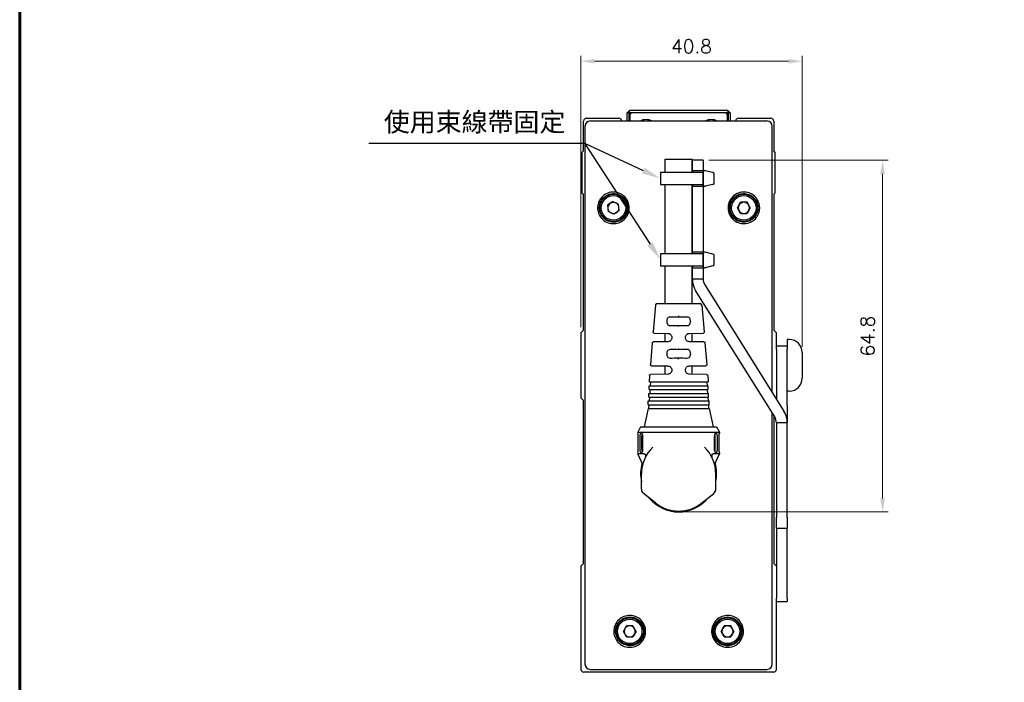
# Model space of a CAD drawing. Header units: millimetres. Extents: x 0 to 7391, y -1386 to 1502.
# Tile 108 of 127: x 6928 to 7109, y 284 to 406. Entities that reach past the tile are written whole.
import ezdxf

# ---------------------------------------------------------------- set-up
doc = ezdxf.new("R2010")
doc.units = ezdxf.units.MM
doc.header["$LTSCALE"] = 0.5
doc.layers.add('AM_5', color=3, linetype='Continuous', lineweight=25)
doc.layers.add('可見 (ISO)', color=7, linetype='Continuous', lineweight=25)
doc.layers.add('BORDER', color=7, linetype='Continuous')
doc.styles.get("Standard").update_dxf_attribs({"font": 'arial.ttf'})
doc.styles.add('尺寸標註', font='romans.shx', dxfattribs={"bigfont": 'CHINESET.SHX'})
doc.dimstyles.new('CNS1$0', dxfattribs={"dimtxt": 2.5, "dimasz": 2.5, "dimexe": 1, "dimexo": 1, "dimgap": 1.5, "dimtad": 1, "dimtoh": 1, "dimdec": 1, "dimdsep": 46, "dimtxsty": '尺寸標註', "dimcen": 0, "dimclrd": 2, "dimclre": 2, "dimclrt": 1, "dimadec": 0, "dimazin": 2, "dimtp": 0.1, "dimtm": 0.1, "dimtfac": 0.71, "dimtdec": 1, "dimtmove": 0, "dimatfit": 0, "dimfxl": 0, "dimlwd": 13, "dimlwe": 13, "dimarcsym": 0})

# ---------------------------------------------------------------- blocks, each defined once
blk = doc.blocks.new('A4-英文圖框-橫式')
at = {"layer": 'BORDER', "color": 123, "linetype": 'Continuous', "lineweight": 60, "ltscale": 25.4}
blk.add_lwpolyline([(2151.7, 188.79), (2555.09, 188.79), (2555.09, -95.06), (2151.7, -95.06)], close=True, dxfattribs=at)
blk = doc.blocks.new('結束バンド-上(轉折)')
for p, q in [((-1.15, 0), (1.15, 0)), ((-1.09, -1.76), (-1.44, -0.36)), ((1.09, -1.78), (1.43, -0.38)), ((-0.8, -2), (0.8, -2))]:
    blk.add_line(p, q)
blk.add_lwpolyline([(-1.1, 0), (1.1, 0), (1.1, 7.85), (-1.1, 7.85)], close=True)
for centre, start, end in [((-1.15, -0.3), 90, 191.3099), ((1.15, -0.3), 343.6794, 90), ((-0.8, -1.7), 191.3099, 270), ((0.8, -1.7), 270, 343.6794)]:
    blk.add_arc(centre, 0.3, start, end)
blk = doc.blocks.new('*D964')
at = {"layer": 'AM_5', "color": 2, "linetype": 'ByBlock', "lineweight": 13}
for p, q in [((7031.15, 349.55), (7031.15, 399.55)), ((7071.9, 345.93), (7071.9, 399.55)), ((7033.65, 398.55), (7069.4, 398.55))]:
    blk.add_line(p, q, dxfattribs=at)
at = {"layer": 'AM_5', "color": 2}
for points in [[(7033.65, 398.97), (7033.65, 398.13), (7031.15, 398.55)], [(7069.4, 398.97), (7069.4, 398.13), (7071.9, 398.55)]]:
    blk.add_solid(points, dxfattribs=at)
at = {"layer": 'Defpoints', "color": 0}
for p in [(7071.9, 398.55), (7031.15, 348.55), (7071.9, 344.93)]:
    blk.add_point(p, dxfattribs=at)
at = {"layer": 'AM_5', "color": 1, "insert": (7051.52, 401.3), "char_height": 2.5, "attachment_point": 5, "style": '尺寸標註'}
blk.add_mtext('40.8', dxfattribs=at)
blk = doc.blocks.new('*D980')
at = {"layer": 'AM_5', "color": 2, "linetype": 'ByBlock', "lineweight": 13}
for p, q in [((7054.68, 380.31), (7087.71, 380.31)), ((7086.71, 318.05), (7086.71, 377.81)), ((7050.15, 315.55), (7087.71, 315.55))]:
    blk.add_line(p, q, dxfattribs=at)
at = {"layer": 'AM_5', "color": 2}
for points in [[(7086.29, 377.81), (7087.12, 377.81), (7086.71, 380.31)], [(7086.29, 318.05), (7087.12, 318.05), (7086.71, 315.55)]]:
    blk.add_solid(points, dxfattribs=at)
at = {"layer": 'Defpoints', "color": 0}
for p in [(7053.68, 380.31), (7086.71, 380.31), (7049.15, 315.55)]:
    blk.add_point(p, dxfattribs=at)
at = {"layer": 'AM_5', "color": 1, "insert": (7083.96, 347.93), "char_height": 2.5, "attachment_point": 5, "rotation": 90, "style": '尺寸標註'}
blk.add_mtext('64.8', dxfattribs=at)
blk = doc.blocks.new('*S937')
at = {"layer": 'AM_5'}
for p, q in [((1952.57, -374.75), (1992.27, -374.75)), ((1992.27, -374.75), (2003.13, -379.78)), ((1992.27, -374.75), (2004.39, -393.33))]:
    blk.add_line(p, q, dxfattribs=at)
at = {"layer": 'AM_5', "linetype": 'Continuous'}
for points in [[(2002.89, -380.31), (2003.38, -379.26), (2006.31, -381.26)], [(2003.91, -393.64), (2004.88, -393.01), (2006.31, -396.26)]]:
    blk.add_trace(points, dxfattribs=at)
at = {"layer": 'AM_5', "color": 2, "insert": (1988.77, -373), "char_height": 3.5, "attachment_point": 9}
blk.add_mtext('{\\fPMingLiU|b0|i0|c136|p18;使用束線帶固定}', dxfattribs=at)

msp = doc.modelspace()

# ---------------------------------------------------------------- linework, layer by layer
at = {"layer": '可見 (ISO)'}
for p, q in [((7032.149, 388.048), (7038.149, 388.048)), ((7040.149, 389.548), (7039.649, 389.048)), ((7039.649, 387.548), (7039.649, 389.048)), ((7039.949, 389.048), (7039.649, 389.048)), ((7039.949, 389.048), (7040.156, 389.548)), ((7040.649, 389.048), (7039.949, 389.048)), ((7039.949, 389.048), (7039.949, 387.548)), ((7040.149, 389.548), (7040.156, 389.548)), ((7040.149, 388.548), (7040.149, 387.548)), ((7040.156, 389.548), (7058.142, 389.548)), ((7057.649, 389.048), (7040.649, 389.048)), ((7058.349, 389.048), (7057.649, 389.048)), ((7058.142, 389.548), (7058.149, 389.548)), ((7058.349, 389.048), (7058.142, 389.548)), ((7058.649, 389.048), (7058.149, 389.548)), ((7058.149, 387.548), (7058.149, 388.548)), ((7058.349, 387.548), (7058.349, 389.048)), ((7058.649, 389.048), (7058.349, 389.048)), ((7058.649, 389.048), (7058.649, 387.548)), ((7060.149, 388.048), (7066.149, 388.048)), ((7031.649, 382.048), (7031.649, 387.548)), ((7031.899, 386.55), (7031.899, 287.547)), ((7065.4, 387.548), (7032.898, 387.548)), ((7066.399, 337.523), (7066.399, 386.55)), ((7066.649, 387.548), (7066.649, 382.048)), ((7031.649, 382.048), (7031.349, 381.748)), ((7031.349, 381.748), (7031.349, 374.348)), ((7066.949, 381.748), (7066.649, 382.048)), ((7066.949, 374.348), (7066.949, 381.748)), ((7046.649, 380.548), (7051.649, 380.548)), ((7046.649, 378.06), (7046.649, 380.548)), ((7051.649, 378.06), (7051.649, 380.548)), ((7053.675, 380.311), (7051.675, 380.311)), ((7051.675, 379.311), (7051.675, 380.311)), ((7051.675, 378.758), (7051.675, 379.311)), ((7053.675, 380.311), (7053.675, 379.311)), ((7053.675, 379.311), (7053.675, 378.758)), ((7051.675, 378.458), (7051.675, 378.758)), ((7051.675, 378.458), (7051.675, 378.158)), ((7051.675, 378.458), (7053.675, 378.458)), ((7051.675, 378.06), (7051.675, 378.158)), ((7053.675, 378.758), (7053.675, 378.458)), ((7053.675, 378.158), (7053.675, 378.458)), ((7053.675, 378.158), (7053.675, 375.758)), ((7046.649, 363.06), (7046.649, 375.856)), ((7051.649, 363.06), (7051.649, 375.856)), ((7051.675, 375.758), (7051.675, 375.856)), ((7051.675, 375.758), (7051.675, 375.458)), ((7053.675, 375.458), (7051.675, 375.458)), ((7051.675, 375.158), (7051.675, 375.458)), ((7053.675, 375.458), (7053.675, 375.758)), ((7053.675, 375.458), (7053.675, 375.158)), ((7031.349, 374.348), (7031.649, 374.048)), ((7031.649, 349.048), (7031.649, 374.048)), ((7051.675, 363.758), (7051.675, 375.158)), ((7053.675, 375.158), (7053.675, 363.758)), ((7066.649, 374.048), (7066.949, 374.348)), ((7066.649, 374.048), (7066.649, 349.048)), ((7037.028, 372.723), (7036.071, 372.031)), ((7036.071, 372.031), (7036.192, 370.856)), ((7037.028, 372.723), (7038.106, 372.241)), ((7038.227, 371.066), (7038.106, 372.241)), ((7059.968, 371.548), (7060.559, 372.571)), ((7061.739, 372.571), (7060.559, 372.571)), ((7062.33, 371.548), (7061.739, 372.571)), ((7037.27, 370.374), (7036.192, 370.856)), ((7038.227, 371.066), (7037.27, 370.374)), ((7060.559, 370.526), (7059.968, 371.548)), ((7060.559, 370.526), (7061.739, 370.526)), ((7062.33, 371.548), (7061.739, 370.526)), ((7051.675, 363.458), (7051.675, 363.758)), ((7051.675, 363.458), (7053.675, 363.458)), ((7051.675, 363.458), (7051.675, 363.158)), ((7051.675, 363.06), (7051.675, 363.158)), ((7053.675, 363.758), (7053.675, 363.458)), ((7053.675, 363.158), (7053.675, 363.458)), ((7053.675, 363.158), (7053.675, 360.758)), ((7046.649, 353.909), (7046.649, 360.856)), ((7051.649, 353.909), (7051.649, 360.856)), ((7051.675, 360.758), (7051.675, 360.856)), ((7051.675, 360.758), (7051.675, 360.458)), ((7053.675, 360.458), (7051.675, 360.458)), ((7051.675, 360.158), (7051.675, 360.458)), ((7051.675, 358.458), (7051.675, 360.158)), ((7053.675, 360.458), (7053.675, 360.758)), ((7053.675, 360.458), (7053.675, 360.158)), ((7053.675, 360.158), (7053.675, 358.458)), ((7051.675, 358.458), (7053.675, 358.458)), ((7053.979, 357.399), (7068.541, 334.095)), ((7066.845, 333.035), (7052.283, 356.339)), ((7044.876, 353.634), (7044.465, 348.688)), ((7045.175, 353.909), (7053.123, 353.909)), ((7053.422, 353.634), (7053.834, 348.688)), ((7046.967, 350.706), (7046.967, 350.632)), ((7049.149, 351.662), (7049.149, 351.445)), ((7049.149, 351.445), (7049.149, 351.43)), ((7049.149, 349.892), (7049.149, 349.908)), ((7051.331, 350.706), (7051.331, 350.632)), ((7031.649, 349.048), (7031.149, 348.548)), ((7031.149, 348.548), (7031.149, 336.548)), ((7044.661, 348.471), (7047.16, 348.436)), ((7046.649, 346.895), (7046.649, 348.443)), ((7049.149, 349.708), (7049.149, 349.892)), ((7051.139, 348.436), (7053.637, 348.471)), ((7051.649, 346.895), (7051.649, 348.443)), ((7067.149, 348.548), (7066.649, 349.048)), ((7067.149, 345.544), (7067.149, 348.548)), ((7044.298, 346.682), (7043.966, 342.695)), ((7047.16, 346.902), (7044.494, 346.865)), ((7047.899, 347.686), (7047.899, 347.652)), ((7050.399, 347.652), (7050.399, 347.686)), ((7053.804, 346.865), (7051.139, 346.902)), ((7054, 346.682), (7054.332, 342.695)), ((7069.149, 347.298), (7069.149, 346.048)), ((7069.529, 347.298), (7069.149, 347.298)), ((7046.967, 344.706), (7046.967, 344.632)), ((7049.149, 345.45), (7049.149, 345.43)), ((7051.331, 344.714), (7051.331, 344.632)), ((7069.149, 346.048), (7067.149, 346.048)), ((7067.149, 345.463), (7067.149, 345.544)), ((7067.149, 345.463), (7067.149, 336.323)), ((7069.149, 346.048), (7069.149, 345.463)), ((7069.149, 335.134), (7069.149, 345.463)), ((7071.899, 344.928), (7071.899, 340.168)), ((7049.149, 343.887), (7049.149, 343.908)), ((7049.149, 343.704), (7049.149, 343.887)), ((7047.16, 340.902), (7043.994, 340.858)), ((7044.162, 342.478), (7047.16, 342.436)), ((7046.649, 340.895), (7046.649, 342.443)), ((7047.899, 341.686), (7047.899, 341.652)), ((7050.399, 341.652), (7050.399, 341.686)), ((7051.139, 342.436), (7054.136, 342.478)), ((7054.304, 340.858), (7051.139, 340.902)), ((7051.649, 340.895), (7051.649, 342.443)), ((7043.798, 340.675), (7043.699, 339.488)), ((7043.699, 339.488), (7054.599, 339.488)), ((7043.967, 339.488), (7043.918, 338.788)), ((7054.331, 339.488), (7054.38, 338.788)), ((7054.5, 340.675), (7054.599, 339.488)), ((7043.649, 337.388), (7054.649, 337.388)), ((7043.649, 336.688), (7043.649, 337.388)), ((7043.699, 338.788), (7054.599, 338.788)), ((7043.699, 338.088), (7043.699, 338.788)), ((7043.699, 338.088), (7054.599, 338.088)), ((7043.869, 338.088), (7043.82, 337.388)), ((7054.429, 338.088), (7054.478, 337.388)), ((7054.599, 338.088), (7054.599, 338.788)), ((7054.649, 336.688), (7054.649, 337.388)), ((7069.529, 337.798), (7069.149, 337.798)), ((7031.149, 336.548), (7031.649, 336.048)), ((7031.649, 306.048), (7031.649, 336.048)), ((7043.524, 335.988), (7054.774, 335.988)), ((7043.524, 335.288), (7043.524, 335.988)), ((7043.649, 336.688), (7054.649, 336.688)), ((7043.771, 336.688), (7043.722, 335.988)), ((7054.527, 336.688), (7054.576, 335.988)), ((7054.774, 335.288), (7054.774, 335.988)), ((7067.062, 336.462), (7067.149, 336.548)), ((7043.524, 334.588), (7042.774, 331.248)), ((7043.524, 335.288), (7054.774, 335.288)), ((7043.524, 334.588), (7054.774, 334.588)), ((7043.673, 335.288), (7043.624, 334.588)), ((7054.625, 335.288), (7054.674, 334.588)), ((7054.774, 334.588), (7055.524, 331.248)), ((7066.399, 287.547), (7066.399, 333.749)), ((7069.149, 335.134), (7069.149, 333.72)), ((7069.149, 333.72), (7069.149, 331.975)), ((7066.649, 333.349), (7066.649, 306.048)), ((7067.149, 331.975), (7067.149, 314.548)), ((7069.149, 331.975), (7067.149, 331.975)), ((7069.149, 314.548), (7069.149, 331.975)), ((7042.149, 331.248), (7041.649, 330.248)), ((7041.649, 330.248), (7056.649, 330.248)), ((7041.649, 330.248), (7041.649, 330.048)), ((7042.149, 331.248), (7056.149, 331.248)), ((7056.149, 331.248), (7056.649, 330.248)), ((7056.649, 330.248), (7056.649, 330.048)), ((7041.666, 329.548), (7041.666, 326.948)), ((7042.078, 326.948), (7042.078, 329.548)), ((7042.397, 326.948), (7042.397, 329.548)), ((7042.516, 329.548), (7042.516, 326.948)), ((7055.782, 326.948), (7055.782, 329.548)), ((7055.901, 326.948), (7055.901, 329.548)), ((7056.22, 329.548), (7056.22, 326.948)), ((7056.632, 326.948), (7056.632, 329.548)), ((7041.649, 326.448), (7041.649, 326.248)), ((7056.649, 326.448), (7056.649, 326.248)), ((7042.787, 326.248), (7041.649, 326.248)), ((7042.389, 324.651), (7041.649, 326.248)), ((7043.384, 326.248), (7043.384, 326.248)), ((7054.914, 326.248), (7054.914, 326.248)), ((7056.649, 326.248), (7055.511, 326.248)), ((7055.909, 324.651), (7056.649, 326.248)), ((7042.299, 319.73), (7042.299, 322.548)), ((7055.999, 319.73), (7055.999, 322.548)), ((7044.88, 317.192), (7042.676, 318.948)), ((7053.418, 317.192), (7055.622, 318.948)), ((7067.149, 312.548), (7067.149, 314.548)), ((7069.149, 314.548), (7069.149, 312.548)), ((7067.149, 312.548), (7067.149, 299.634)), ((7067.149, 312.548), (7069.149, 312.548)), ((7069.149, 299.634), (7069.149, 312.548)), ((7031.649, 306.048), (7031.149, 305.548)), ((7031.149, 305.548), (7031.149, 286.548)), ((7067.149, 305.548), (7066.649, 306.048)), ((7067.149, 299.553), (7067.149, 299.634)), ((7067.149, 286.548), (7067.149, 299.553)), ((7069.149, 299.634), (7069.149, 299.048)), ((7067.149, 299.048), (7069.149, 299.048)), ((7038.968, 293.548), (7039.559, 294.571)), ((7040.739, 294.571), (7039.559, 294.571)), ((7041.33, 293.548), (7040.739, 294.571)), ((7056.968, 293.548), (7057.559, 294.571)), ((7058.739, 294.571), (7057.559, 294.571)), ((7059.33, 293.548), (7058.739, 294.571)), ((7039.559, 292.526), (7038.968, 293.548)), ((7039.559, 292.526), (7040.739, 292.526)), ((7041.33, 293.548), (7040.739, 292.526)), ((7057.559, 292.526), (7056.968, 293.548)), ((7057.559, 292.526), (7058.739, 292.526)), ((7059.33, 293.548), (7058.739, 292.526)), ((7032.898, 286.548), (7065.4, 286.548)), ((7066.649, 286.048), (7031.649, 286.048))]:
    msp.add_line(p, q, dxfattribs=at)
for centre, radius in [((7037.149, 371.548), 2.5), ((7037.149, 371.548), 2.25), ((7061.149, 371.548), 2.5), ((7061.149, 371.548), 2.25), ((7040.149, 293.548), 2.5), ((7040.149, 293.548), 2.25), ((7058.149, 293.548), 2.5), ((7058.149, 293.548), 2.25)]:
    msp.add_circle(centre, radius, dxfattribs=at)
for centre, radius, start, end in [((7032.149, 387.548), 0.5, 90, 180), ((7038.149, 387.548), 0.5, 0, 90), ((7040.649, 388.548), 0.5, 90, 180), ((7057.649, 388.548), 0.5, 0, 90), ((7060.149, 387.548), 0.5, 90, 180), ((7066.149, 387.548), 0.5, 0, 90), ((7043.149, 385.048), 2.75, 65.38002, 114.61998), ((7055.149, 385.048), 2.75, 65.38002, 114.61998), ((7037.149, 371.548), 1.022, 125.88405, 185.88405), ((7037.149, 371.548), 1.022, 65.88405, 125.88405), ((7037.149, 371.548), 1.022, 5.88405, 65.88405), ((7037.149, 371.548), 1.022, 305.88405, 5.88405), ((7061.149, 371.548), 1.022, 150, 210), ((7061.149, 371.548), 1.022, 90, 150), ((7061.149, 371.548), 1.022, 30, 90), ((7061.149, 371.548), 1.022, 330, 30), ((7037.149, 371.548), 1.022, 185.88405, 245.88405), ((7037.149, 371.548), 1.022, 245.88405, 305.88405), ((7061.149, 371.548), 1.022, 210, 270), ((7061.149, 371.548), 1.022, 270, 330), ((7055.675, 358.458), 4, 180, 212), ((7055.675, 358.458), 2, 180, 212), ((7045.175, 353.609), 0.3, 90, 175.2432), ((7053.123, 353.609), 0.3, 4.7568, 90), ((7069.529, 344.928), 2.37, 0, 90), ((7069.529, 340.168), 2.37, 270, 0), ((7065.149, 331.975), 4, 0, 32), ((7065.149, 331.975), 2, 0, 32), ((7049.149, 322.548), 6.85, 134.24562, 180), ((7049.149, 322.548), 6.85, 0, 45.75438), ((7049.149, 322.548), 7, 163.55747, 191.88264), ((7049.149, 322.548), 7, 348.11736, 16.44361), ((7043.299, 319.73), 1, 180, 231.44505), ((7054.999, 319.73), 1, 308.55495, 0), ((7049.149, 322.548), 7, 219.56242, 320.43758), ((7049.149, 322.548), 6.85, 231.44505, 308.55495), ((7040.149, 293.548), 1.022, 150, 210), ((7040.149, 293.548), 1.022, 90, 150), ((7040.149, 293.548), 1.022, 30, 90), ((7040.149, 293.548), 1.022, 330, 30), ((7058.149, 293.548), 1.022, 150, 210), ((7058.149, 293.548), 1.022, 90, 150), ((7058.149, 293.548), 1.022, 30, 90), ((7058.149, 293.548), 1.022, 330, 30), ((7040.149, 293.548), 1.022, 210, 270), ((7040.149, 293.548), 1.022, 270, 330), ((7058.149, 293.548), 1.022, 210, 270), ((7058.149, 293.548), 1.022, 270, 330), ((7031.649, 286.548), 0.5, 180, 270), ((7066.649, 286.548), 0.5, 270, 0)]:
    msp.add_arc(centre, radius, start, end, dxfattribs=at)
for centre, major_axis, ratio, start_param, end_param in [((7032.9, 386.547), (-0.709, 0.709), 0.9972647, 5.4991567, 7.0672139), ((7065.398, 386.547), (0.709, 0.709), 0.9972647, 5.4991567, 7.0672139), ((7049.149, 351.408), (2.5, -0.035), 0.0087257, 1.5707818, 2.2327913), ((7049.149, 349.93), (-2.5, -0.035), 0.0087257, 0.9088014, 1.5708108), ((7049.149, 351.408), (2.5, 0.035), 0.0087257, 0.9088014, 1.5708108), ((7049.149, 349.93), (-2.5, 0.035), 0.0087257, 1.5707818, 2.2327913), ((7049.149, 345.408), (2.5, -0.035), 0.0087257, 1.5707818, 2.2327913), ((7049.149, 345.408), (2.5, 0.044), 0.0087242, 0.9086288, 1.570644), ((7049.149, 343.93), (-2.5, -0.035), 0.0087257, 0.9088014, 1.5708108), ((7049.149, 343.93), (-2.5, 0.035), 0.0087257, 1.5707818, 2.2327913), ((7032.9, 287.55), (0.709, 0.709), 0.9972647, 2.357564, 3.9256213), ((7065.398, 287.55), (-0.709, 0.709), 0.9972647, 2.357564, 3.9256213)]:
    msp.add_ellipse(centre, major_axis=major_axis, ratio=ratio, start_param=start_param, end_param=end_param, dxfattribs=at)
for points, knots in [([(7034.241, 371.85), (7034.273, 372.151), (7034.351, 372.445), (7034.628, 373.072), (7034.85, 373.387), (7035.404, 373.915), (7035.731, 374.123), (7036.445, 374.398), (7036.825, 374.464), (7037.585, 374.446), (7037.959, 374.363), (7038.651, 374.06), (7038.964, 373.844), (7039.49, 373.303), (7039.698, 372.985), (7039.98, 372.284), (7040.052, 371.909), (7040.05, 371.53), (7040.048, 371.318), (7040.024, 371.107), (7039.929, 370.693), (7039.859, 370.491), (7039.604, 369.958), (7039.376, 369.65), (7038.811, 369.139), (7038.48, 368.941), (7037.758, 368.682), (7037.375, 368.626), (7036.61, 368.664), (7036.234, 368.759), (7035.547, 369.084), (7035.241, 369.311), (7034.735, 369.865), (7034.539, 370.185), (7034.279, 370.883), (7034.217, 371.254), (7034.229, 371.702), (7034.234, 371.776), (7034.241, 371.85)], [-0.8931262, -0.8931262, -0.8931262, -0.8931262, -0.801986, -0.801986, -0.6868647, -0.6868647, -0.570809, -0.570809, -0.455122, -0.455122, -0.3407191, -0.3407191, -0.2271409, -0.2271409, -0.1136647, -0.1136647, 0, 0, 0, 0.0636369, 0.0636369, 0.1277536, 0.1277536, 0.2420447, 0.2420447, 0.3574093, 0.3574093, 0.4735573, 0.4735573, 0.5894344, 0.5894344, 0.7035971, 0.7035971, 0.8156548, 0.8156548, 0.9278499, 0.9278499, 0.9501622, 0.9501622, 0.9501622, 0.9501622]), ([(7034.551, 371.821), (7034.522, 371.55), (7034.536, 371.275), (7034.662, 370.674), (7034.796, 370.358), (7035.081, 369.935), (7035.191, 369.802), (7035.433, 369.561), (7035.566, 369.452), (7035.851, 369.262), (7036.003, 369.181), (7036.321, 369.049), (7036.487, 368.999), (7036.933, 368.911), (7037.217, 368.901), (7037.777, 368.971), (7038.05, 369.052), (7038.305, 369.174), (7038.613, 369.322), (7038.89, 369.529), (7039.348, 370.036), (7039.525, 370.33), (7039.757, 370.971), (7039.81, 371.311), (7039.783, 371.993), (7039.704, 372.329), (7039.492, 372.794), (7039.406, 372.942), (7039.108, 373.359), (7038.856, 373.597), (7038.275, 373.962), (7037.95, 374.086), (7037.272, 374.202), (7036.925, 374.193), (7036.254, 374.042), (7035.937, 373.901), (7035.375, 373.506), (7035.135, 373.256), (7034.766, 372.677), (7034.64, 372.356), (7034.567, 371.953), (7034.557, 371.887), (7034.551, 371.821)], [1.1030973, 1.1030973, 1.1030973, 1.1030973, 1.1852293, 1.1852293, 1.2874594, 1.2874594, 1.3390779, 1.3390779, 1.3907537, 1.3907537, 1.4426774, 1.4426774, 1.4950724, 1.4950724, 1.5804341, 1.5804341, 1.6658037, 1.6658037, 1.6658037, 1.7689256, 1.7689256, 1.8713092, 1.8713092, 1.9735169, 1.9735169, 2.0761569, 2.0761569, 2.1272019, 2.1272019, 2.2304184, 2.2304184, 2.3341756, 2.3341756, 2.4383781, 2.4383781, 2.5423723, 2.5423723, 2.6460268, 2.6460268, 2.7489249, 2.7489249, 2.768901, 2.768901, 2.768901, 2.768901]), ([(7058.265, 371.855), (7058.289, 372.082), (7058.339, 372.305), (7058.542, 372.877), (7058.738, 373.205), (7059.246, 373.772), (7059.554, 374.003), (7060.244, 374.334), (7060.62, 374.43), (7061.385, 374.472), (7061.768, 374.417), (7062.487, 374.164), (7062.817, 373.969), (7063.377, 373.47), (7063.605, 373.171), (7063.936, 372.503), (7064.036, 372.14), (7064.064, 371.768), (7064.08, 371.553), (7064.073, 371.338), (7064.01, 370.912), (7063.955, 370.702), (7063.74, 370.148), (7063.537, 369.827), (7063.016, 369.276), (7062.702, 369.053), (7062.004, 368.74), (7061.627, 368.654), (7060.862, 368.632), (7060.482, 368.696), (7059.771, 368.966), (7059.446, 369.168), (7058.894, 369.685), (7058.671, 369.993), (7058.357, 370.676), (7058.268, 371.044), (7058.245, 371.565), (7058.249, 371.711), (7058.265, 371.855)], [-0.867687, -0.867687, -0.867687, -0.867687, -0.7991376, -0.7991376, -0.6854219, -0.6854219, -0.5705372, -0.5705372, -0.454665, -0.454665, -0.3387435, -0.3387435, -0.2242665, -0.2242665, -0.1120817, -0.1120817, 0, 0, 0, 0.0644686, 0.0644686, 0.1294402, 0.1294402, 0.2428392, 0.2428392, 0.3580836, 0.3580836, 0.473839, 0.473839, 0.5890656, 0.5890656, 0.7032833, 0.7032833, 0.8164882, 0.8164882, 0.9289515, 0.9289515, 0.972677, 0.972677, 0.972677, 0.972677]), ([(7058.514, 371.827), (7058.503, 371.721), (7058.498, 371.615), (7058.502, 371.34), (7058.521, 371.172), (7058.591, 370.839), (7058.642, 370.675), (7058.776, 370.362), (7058.857, 370.213), (7059.048, 369.931), (7059.157, 369.798), (7059.522, 369.436), (7059.81, 369.245), (7060.445, 368.983), (7060.786, 368.915), (7061.476, 368.915), (7061.819, 368.983), (7062.32, 369.191), (7062.492, 369.287), (7062.812, 369.513), (7062.959, 369.644), (7063.09, 369.791), (7063.318, 370.045), (7063.494, 370.342), (7063.723, 370.984), (7063.774, 371.322), (7063.745, 372), (7063.665, 372.332), (7063.385, 372.949), (7063.186, 373.227), (7062.693, 373.694), (7062.402, 373.879), (7061.763, 374.128), (7061.419, 374.189), (7060.728, 374.174), (7060.386, 374.098), (7059.753, 373.818), (7059.467, 373.618), (7058.991, 373.119), (7058.805, 372.827), (7058.595, 372.288), (7058.539, 372.059), (7058.514, 371.827)], [0.9988743, 0.9988743, 0.9988743, 0.9988743, 1.0307821, 1.0307821, 1.0813894, 1.0813894, 1.1328526, 1.1328526, 1.1837396, 1.1837396, 1.2352453, 1.2352453, 1.3384729, 1.3384729, 1.4425993, 1.4425993, 1.5473952, 1.5473952, 1.6067124, 1.6067124, 1.6659389, 1.6659389, 1.6659389, 1.768983, 1.768983, 1.8707809, 1.8707809, 1.9724943, 1.9724943, 2.0744606, 2.0744606, 2.1776379, 2.1776379, 2.2822147, 2.2822147, 2.3869828, 2.3869828, 2.4910933, 2.4910933, 2.5943256, 2.5943256, 2.6648132, 2.6648132, 2.6648132, 2.6648132]), ([(7047.612, 351.447), (7047.478, 351.448), (7047.334, 351.422), (7047.18, 351.322), (7047.125, 351.266), (7047.049, 351.146), (7047.017, 351.067), (7046.976, 350.893), (7046.967, 350.797), (7046.967, 350.706)], [1.02693899, 1.02693899, 1.02693899, 1.02693899, 1.07774763, 1.07774763, 1.10472953, 1.10472953, 1.13199978, 1.13199978, 1.15927002, 1.15927002, 1.15927002, 1.15927002]), ([(7046.967, 350.632), (7046.967, 350.541), (7046.976, 350.445), (7047.018, 350.271), (7047.049, 350.192), (7047.126, 350.072), (7047.181, 350.016), (7047.335, 349.917), (7047.478, 349.891), (7047.612, 349.892)], [0, 0, 0, 0, 0.0273214, 0.0273214, 0.0546428, 0.0546428, 0.08158389, 0.08158389, 0.13233589, 0.13233589, 0.13233589, 0.13233589]), ([(7051.331, 350.706), (7051.331, 350.797), (7051.322, 350.893), (7051.281, 351.067), (7051.249, 351.146), (7051.173, 351.266), (7051.118, 351.322), (7050.964, 351.422), (7050.82, 351.448), (7050.686, 351.447)], [0.57963504, 0.57963504, 0.57963504, 0.57963504, 0.60690528, 0.60690528, 0.63417553, 0.63417553, 0.66115743, 0.66115743, 0.71196607, 0.71196607, 0.71196607, 0.71196607]), ([(7050.686, 349.892), (7050.82, 349.891), (7050.964, 349.917), (7051.117, 350.016), (7051.173, 350.072), (7051.249, 350.192), (7051.281, 350.271), (7051.322, 350.445), (7051.331, 350.541), (7051.331, 350.632)], [0.44729914, 0.44729914, 0.44729914, 0.44729914, 0.49805114, 0.49805114, 0.52499224, 0.52499224, 0.55231364, 0.55231364, 0.57963504, 0.57963504, 0.57963504, 0.57963504]), ([(7044.661, 348.471), (7044.648, 348.471), (7044.636, 348.473), (7044.597, 348.481), (7044.572, 348.491), (7044.528, 348.522), (7044.509, 348.542), (7044.481, 348.586), (7044.471, 348.612), (7044.464, 348.655), (7044.463, 348.671), (7044.465, 348.688)], [0, 0, 0, 0, 0.003801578, 0.003801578, 0.011767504, 0.011767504, 0.019733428, 0.019733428, 0.027699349, 0.027699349, 0.032618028, 0.032618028, 0.032618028, 0.032618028]), ([(7047.16, 348.436), (7047.251, 348.435), (7047.344, 348.416), (7047.432, 348.381), (7047.519, 348.346), (7047.602, 348.292), (7047.672, 348.224), (7047.742, 348.156), (7047.8, 348.073), (7047.839, 347.981), (7047.878, 347.889), (7047.899, 347.787), (7047.899, 347.686)], [0, 0, 0, 0, 0.25, 0.25, 0.25, 0.5, 0.5, 0.5, 0.75, 0.75, 0.75, 1, 1, 1, 1]), ([(7050.399, 347.686), (7050.399, 347.893), (7050.486, 348.088), (7050.768, 348.362), (7050.956, 348.434), (7051.139, 348.436)], [0, 0, 0, 0, 0.5, 0.5, 1, 1, 1, 1]), ([(7053.834, 348.688), (7053.835, 348.666), (7053.834, 348.644), (7053.823, 348.603), (7053.815, 348.582), (7053.791, 348.546), (7053.777, 348.529), (7053.743, 348.502), (7053.724, 348.491), (7053.693, 348.479), (7053.682, 348.476), (7053.66, 348.472), (7053.648, 348.471), (7053.637, 348.471)], [0, 0, 0, 0, 0.006414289, 0.006414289, 0.012918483, 0.012918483, 0.019419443, 0.019419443, 0.02592052, 0.02592052, 0.029248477, 0.029248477, 0.032674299, 0.032674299, 0.032674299, 0.032674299]), ([(7044.298, 346.682), (7044.299, 346.703), (7044.305, 346.724), (7044.322, 346.764), (7044.334, 346.783), (7044.363, 346.815), (7044.38, 346.829), (7044.418, 346.85), (7044.439, 346.858), (7044.471, 346.864), (7044.483, 346.865), (7044.494, 346.865)], [0, 0, 0, 0, 0.006422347, 0.006422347, 0.012926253, 0.012926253, 0.019427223, 0.019427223, 0.0259283, 0.0259283, 0.029357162, 0.029357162, 0.029357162, 0.029357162]), ([(7047.899, 347.652), (7047.899, 347.552), (7047.879, 347.452), (7047.84, 347.36), (7047.801, 347.269), (7047.743, 347.184), (7047.673, 347.116), (7047.602, 347.047), (7047.519, 346.993), (7047.431, 346.957), (7047.342, 346.921), (7047.25, 346.904), (7047.16, 346.902)], [0, 0, 0, 0, 0.25, 0.25, 0.25, 0.5, 0.5, 0.5, 0.75, 0.75, 0.75, 1, 1, 1, 1]), ([(7051.139, 346.902), (7051.048, 346.904), (7050.955, 346.922), (7050.867, 346.957), (7050.779, 346.993), (7050.695, 347.047), (7050.625, 347.116), (7050.554, 347.185), (7050.497, 347.269), (7050.458, 347.361), (7050.419, 347.453), (7050.399, 347.553), (7050.399, 347.652)], [0, 0, 0, 0, 0.25, 0.25, 0.25, 0.5, 0.5, 0.5, 0.75, 0.75, 0.75, 1, 1, 1, 1]), ([(7053.804, 346.865), (7053.811, 346.865), (7053.819, 346.865), (7053.833, 346.863), (7053.84, 346.862), (7053.861, 346.857), (7053.874, 346.852), (7053.91, 346.835), (7053.932, 346.818), (7053.968, 346.779), (7053.982, 346.755), (7053.996, 346.714), (7053.999, 346.698), (7054, 346.682)], [0, 0, 0, 0, 0.002187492, 0.002187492, 0.004348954, 0.004348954, 0.008496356, 0.008496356, 0.016462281, 0.016462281, 0.024428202, 0.024428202, 0.029346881, 0.029346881, 0.029346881, 0.029346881]), ([(7047.612, 345.447), (7047.478, 345.448), (7047.334, 345.422), (7047.18, 345.322), (7047.125, 345.266), (7047.049, 345.146), (7047.017, 345.067), (7046.976, 344.893), (7046.967, 344.797), (7046.967, 344.706)], [1.02693899, 1.02693899, 1.02693899, 1.02693899, 1.07774763, 1.07774763, 1.10472953, 1.10472953, 1.13199978, 1.13199978, 1.15927002, 1.15927002, 1.15927002, 1.15927002]), ([(7046.967, 344.632), (7046.967, 344.541), (7046.976, 344.445), (7047.018, 344.271), (7047.049, 344.192), (7047.126, 344.072), (7047.181, 344.016), (7047.335, 343.917), (7047.478, 343.891), (7047.612, 343.892)], [0, 0, 0, 0, 0.0273214, 0.0273214, 0.0546428, 0.0546428, 0.08158389, 0.08158389, 0.13233589, 0.13233589, 0.13233589, 0.13233589]), ([(7049.149, 345.666), (7049.149, 345.665), (7049.149, 345.653), (7049.149, 345.627), (7049.149, 345.617), (7049.149, 345.586), (7049.149, 345.566), (7049.149, 345.525), (7049.149, 345.505), (7049.149, 345.476), (7049.149, 345.466), (7049.149, 345.453), (7049.149, 345.45), (7049.149, 345.45)], [0, 0, 0, 0, 0.0002916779, 0.0002916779, 0.0004756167, 0.0004756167, 0.0008656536, 0.0008656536, 0.0013387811, 0.0013387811, 0.0017364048, 0.0017364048, 0.0021021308, 0.0021021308, 0.0021021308, 0.0021021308]), ([(7051.331, 344.714), (7051.331, 344.805), (7051.322, 344.901), (7051.281, 345.075), (7051.249, 345.153), (7051.173, 345.273), (7051.118, 345.329), (7050.964, 345.428), (7050.82, 345.454), (7050.686, 345.452)], [0.57965845, 0.57965845, 0.57965845, 0.57965845, 0.60690808, 0.60690808, 0.63415772, 0.63415772, 0.66112017, 0.66112017, 0.71191188, 0.71191188, 0.71191188, 0.71191188]), ([(7050.686, 343.892), (7050.82, 343.891), (7050.964, 343.917), (7051.117, 344.016), (7051.173, 344.072), (7051.249, 344.192), (7051.281, 344.271), (7051.322, 344.445), (7051.331, 344.541), (7051.331, 344.632)], [0.44729914, 0.44729914, 0.44729914, 0.44729914, 0.49805114, 0.49805114, 0.52499224, 0.52499224, 0.55231364, 0.55231364, 0.57963504, 0.57963504, 0.57963504, 0.57963504]), ([(7044.162, 342.478), (7044.15, 342.478), (7044.137, 342.48), (7044.099, 342.488), (7044.073, 342.498), (7044.03, 342.529), (7044.01, 342.549), (7043.982, 342.593), (7043.972, 342.619), (7043.965, 342.662), (7043.964, 342.678), (7043.966, 342.695)], [0, 0, 0, 0, 0.003801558, 0.003801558, 0.011767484, 0.011767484, 0.019733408, 0.019733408, 0.02769933, 0.02769933, 0.032618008, 0.032618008, 0.032618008, 0.032618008]), ([(7054.332, 342.695), (7054.334, 342.673), (7054.332, 342.651), (7054.322, 342.61), (7054.313, 342.589), (7054.29, 342.552), (7054.275, 342.536), (7054.242, 342.509), (7054.222, 342.498), (7054.192, 342.486), (7054.181, 342.483), (7054.159, 342.479), (7054.147, 342.478), (7054.136, 342.478)], [0, 0, 0, 0, 0.006414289, 0.006414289, 0.012918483, 0.012918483, 0.019419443, 0.019419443, 0.02592052, 0.02592052, 0.029248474, 0.029248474, 0.032674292, 0.032674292, 0.032674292, 0.032674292]), ([(7043.798, 340.675), (7043.8, 340.696), (7043.805, 340.717), (7043.822, 340.757), (7043.834, 340.776), (7043.863, 340.808), (7043.88, 340.822), (7043.918, 340.843), (7043.939, 340.851), (7043.971, 340.857), (7043.983, 340.858), (7043.994, 340.858)], [0, 0, 0, 0, 0.006422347, 0.006422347, 0.012926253, 0.012926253, 0.019427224, 0.019427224, 0.0259283, 0.0259283, 0.029357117, 0.029357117, 0.029357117, 0.029357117]), ([(7047.16, 342.436), (7047.252, 342.435), (7047.347, 342.416), (7047.434, 342.38), (7047.522, 342.344), (7047.605, 342.29), (7047.674, 342.222), (7047.744, 342.154), (7047.801, 342.07), (7047.84, 341.979), (7047.879, 341.887), (7047.899, 341.787), (7047.899, 341.686)], [0, 0, 0, 0, 0.25, 0.25, 0.25, 0.5, 0.5, 0.5, 0.75, 0.75, 0.75, 1, 1, 1, 1]), ([(7047.899, 341.652), (7047.899, 341.553), (7047.879, 341.453), (7047.84, 341.362), (7047.802, 341.271), (7047.745, 341.187), (7047.675, 341.118), (7047.605, 341.049), (7047.522, 340.995), (7047.433, 340.958), (7047.345, 340.922), (7047.251, 340.904), (7047.16, 340.902)], [0, 0, 0, 0, 0.25, 0.25, 0.25, 0.5, 0.5, 0.5, 0.75, 0.75, 0.75, 1, 1, 1, 1]), ([(7050.399, 341.686), (7050.399, 341.891), (7050.484, 342.085), (7050.765, 342.359), (7050.953, 342.434), (7051.139, 342.436)], [0, 0, 0, 0, 0.5, 0.5, 1, 1, 1, 1]), ([(7051.139, 340.902), (7051.047, 340.904), (7050.952, 340.922), (7050.864, 340.959), (7050.776, 340.995), (7050.692, 341.049), (7050.623, 341.118), (7050.553, 341.187), (7050.496, 341.271), (7050.457, 341.362), (7050.419, 341.454), (7050.399, 341.554), (7050.399, 341.652)], [0, 0, 0, 0, 0.25, 0.25, 0.25, 0.5, 0.5, 0.5, 0.75, 0.75, 0.75, 1, 1, 1, 1]), ([(7054.304, 340.858), (7054.311, 340.858), (7054.318, 340.858), (7054.333, 340.856), (7054.34, 340.855), (7054.36, 340.85), (7054.374, 340.845), (7054.41, 340.828), (7054.432, 340.811), (7054.468, 340.772), (7054.482, 340.748), (7054.496, 340.707), (7054.499, 340.691), (7054.5, 340.675)], [0, 0, 0, 0, 0.002187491, 0.002187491, 0.004348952, 0.004348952, 0.008496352, 0.008496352, 0.016462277, 0.016462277, 0.024428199, 0.024428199, 0.029346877, 0.029346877, 0.029346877, 0.029346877]), ([(7041.649, 330.048), (7041.649, 330.048), (7041.65, 330.036), (7041.653, 329.985), (7041.655, 329.946), (7041.659, 329.858), (7041.662, 329.801), (7041.665, 329.678), (7041.666, 329.611), (7041.666, 329.548)], [0.075361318, 0.075361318, 0.075361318, 0.075361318, 0.094201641, 0.094201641, 0.113041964, 0.113041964, 0.1318823, 0.1318823, 0.150722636, 0.150722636, 0.150722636, 0.150722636]), ([(7042.078, 329.548), (7042.078, 329.612), (7042.083, 329.68), (7042.101, 329.803), (7042.115, 329.859), (7042.149, 329.948), (7042.171, 329.986), (7042.221, 330.037), (7042.248, 330.048), (7042.302, 330.048), (7042.332, 330.036), (7042.39, 329.986), (7042.418, 329.947), (7042.462, 329.859), (7042.482, 329.804), (7042.509, 329.681), (7042.516, 329.613), (7042.516, 329.548)], [0, 0, 0, 0, 0.01909951, 0.01909951, 0.03819901, 0.03819901, 0.05824073, 0.05824073, 0.07828245, 0.07828245, 0.09866717, 0.09866717, 0.11905189, 0.11905189, 0.13839006, 0.13839006, 0.15772823, 0.15772823, 0.15772823, 0.15772823]), ([(7055.782, 329.548), (7055.782, 329.613), (7055.789, 329.681), (7055.816, 329.804), (7055.836, 329.859), (7055.88, 329.947), (7055.908, 329.986), (7055.966, 330.036), (7055.996, 330.048), (7056.05, 330.048), (7056.077, 330.037), (7056.127, 329.986), (7056.149, 329.948), (7056.183, 329.859), (7056.197, 329.803), (7056.216, 329.68), (7056.22, 329.612), (7056.22, 329.548)], [0, 0, 0, 0, 0.01933817, 0.01933817, 0.03867634, 0.03867634, 0.05906106, 0.05906106, 0.07944578, 0.07944578, 0.0994875, 0.0994875, 0.11952922, 0.11952922, 0.13862872, 0.13862872, 0.15772823, 0.15772823, 0.15772823, 0.15772823]), ([(7056.632, 329.548), (7056.632, 329.611), (7056.633, 329.678), (7056.636, 329.801), (7056.639, 329.858), (7056.643, 329.946), (7056.645, 329.985), (7056.648, 330.036), (7056.649, 330.048), (7056.649, 330.048)], [0, 0, 0, 0, 0.018840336, 0.018840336, 0.037680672, 0.037680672, 0.056520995, 0.056520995, 0.075361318, 0.075361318, 0.075361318, 0.075361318]), ([(7042.448, 329.887), (7042.433, 329.846), (7042.42, 329.796), (7042.402, 329.68), (7042.397, 329.612), (7042.397, 329.548)], [0.280686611, 0.280686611, 0.280686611, 0.280686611, 0.297739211, 0.297739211, 0.316864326, 0.316864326, 0.316864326, 0.316864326]), ([(7055.901, 329.548), (7055.901, 329.612), (7055.896, 329.68), (7055.878, 329.796), (7055.865, 329.846), (7055.851, 329.887)], [0.158427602, 0.158427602, 0.158427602, 0.158427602, 0.177552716, 0.177552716, 0.194605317, 0.194605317, 0.194605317, 0.194605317]), ([(7041.666, 326.948), (7041.666, 326.886), (7041.665, 326.819), (7041.662, 326.696), (7041.659, 326.639), (7041.655, 326.551), (7041.653, 326.512), (7041.65, 326.461), (7041.649, 326.448), (7041.649, 326.448)], [0.150722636, 0.150722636, 0.150722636, 0.150722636, 0.169562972, 0.169562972, 0.188403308, 0.188403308, 0.207243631, 0.207243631, 0.226083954, 0.226083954, 0.226083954, 0.226083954]), ([(7042.516, 326.948), (7042.516, 326.886), (7042.509, 326.82), (7042.484, 326.699), (7042.465, 326.645), (7042.421, 326.555), (7042.393, 326.514), (7042.334, 326.461), (7042.303, 326.448), (7042.248, 326.448), (7042.22, 326.461), (7042.169, 326.513), (7042.147, 326.553), (7042.114, 326.643), (7042.1, 326.698), (7042.082, 326.82), (7042.078, 326.886), (7042.078, 326.948)], [0.15772076, 0.15772076, 0.15772076, 0.15772076, 0.17651774, 0.17651774, 0.19531472, 0.19531472, 0.2162376, 0.2162376, 0.23716049, 0.23716049, 0.25756711, 0.25756711, 0.27797373, 0.27797373, 0.29670763, 0.29670763, 0.31544152, 0.31544152, 0.31544152, 0.31544152]), ([(7042.397, 326.948), (7042.397, 326.886), (7042.402, 326.82), (7042.42, 326.703), (7042.432, 326.651), (7042.448, 326.609)], [0, 0, 0, 0, 0.018724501, 0.018724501, 0.036164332, 0.036164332, 0.036164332, 0.036164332]), ([(7056.22, 326.948), (7056.22, 326.886), (7056.216, 326.82), (7056.198, 326.698), (7056.184, 326.643), (7056.151, 326.553), (7056.129, 326.513), (7056.078, 326.461), (7056.05, 326.448), (7055.995, 326.448), (7055.964, 326.461), (7055.905, 326.514), (7055.877, 326.555), (7055.833, 326.645), (7055.815, 326.699), (7055.789, 326.82), (7055.782, 326.886), (7055.782, 326.948)], [0.15772076, 0.15772076, 0.15772076, 0.15772076, 0.17645465, 0.17645465, 0.19518854, 0.19518854, 0.21559516, 0.21559516, 0.23600179, 0.23600179, 0.25692467, 0.25692467, 0.27784756, 0.27784756, 0.29664454, 0.29664454, 0.31544152, 0.31544152, 0.31544152, 0.31544152]), ([(7055.851, 326.609), (7055.866, 326.651), (7055.878, 326.703), (7055.897, 326.82), (7055.901, 326.886), (7055.901, 326.948)], [0.12226327, 0.12226327, 0.12226327, 0.12226327, 0.139703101, 0.139703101, 0.158427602, 0.158427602, 0.158427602, 0.158427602]), ([(7056.649, 326.448), (7056.649, 326.448), (7056.648, 326.461), (7056.645, 326.512), (7056.643, 326.551), (7056.639, 326.639), (7056.636, 326.696), (7056.633, 326.819), (7056.632, 326.886), (7056.632, 326.948)], [0.226083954, 0.226083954, 0.226083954, 0.226083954, 0.244924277, 0.244924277, 0.2637646, 0.2637646, 0.282604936, 0.282604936, 0.301445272, 0.301445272, 0.301445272, 0.301445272]), ([(7042.46, 324.025), (7042.46, 324.025), (7042.46, 324.025), (7042.46, 324.025), (7042.46, 324.024), (7042.46, 324.024), (7042.46, 324.024), (7042.46, 324.023), (7042.459, 324.022), (7042.459, 324.021), (7042.459, 324.02), (7042.459, 324.019), (7042.459, 324.018), (7042.459, 324.018), (7042.459, 324.018), (7042.459, 324.019), (7042.459, 324.019), (7042.459, 324.02), (7042.459, 324.021), (7042.459, 324.022), (7042.459, 324.022), (7042.459, 324.022), (7042.46, 324.023), (7042.46, 324.025), (7042.46, 324.026), (7042.462, 324.034), (7042.463, 324.041), (7042.466, 324.057), (7042.468, 324.068), (7042.473, 324.098), (7042.475, 324.119), (7042.481, 324.181), (7042.482, 324.222), (7042.476, 324.396), (7042.445, 324.53), (7042.389, 324.651)], [0, 0, 0, 0, 0.000292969, 0.000292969, 0.001269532, 0.001269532, 0.00322266, 0.00322266, 0.007128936, 0.007128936, 0.014941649, 0.014941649, 0.025539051, 0.025539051, 0.030589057, 0.030589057, 0.031581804, 0.031581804, 0.031829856, 0.031829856, 0.031952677, 0.031952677, 0.032075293, 0.032075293, 0.032567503, 0.032567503, 0.034521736, 0.034521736, 0.037656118, 0.037656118, 0.043904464, 0.043904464, 0.056226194, 0.056226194, 0.096055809, 0.096055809, 0.096055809, 0.096055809]), ([(7042.787, 326.248), (7042.821, 326.248), (7042.857, 326.243), (7042.91, 326.217), (7042.928, 326.204), (7042.959, 326.171), (7042.973, 326.152), (7042.985, 326.128)], [0.000003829, 0.000003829, 0.000003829, 0.000003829, 0.019270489, 0.019270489, 0.029540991, 0.029540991, 0.038873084, 0.038873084, 0.038873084, 0.038873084]), ([(7042.985, 326.128), (7043.031, 326.033), (7043.057, 325.936), (7043.065, 325.762), (7043.051, 325.685), (7043.018, 325.605), (7043.014, 325.595), (7043.009, 325.585)], [-0.070670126, -0.070670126, -0.070670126, -0.070670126, -0.032952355, -0.032952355, 0, 0, 0.004719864, 0.004719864, 0.004719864, 0.004719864]), ([(7055.313, 326.128), (7055.267, 326.033), (7055.241, 325.936), (7055.234, 325.762), (7055.247, 325.685), (7055.28, 325.605), (7055.284, 325.595), (7055.289, 325.585)], [0.000001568, 0.000001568, 0.000001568, 0.000001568, 0.037733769, 0.037733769, 0.070683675, 0.070683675, 0.075426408, 0.075426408, 0.075426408, 0.075426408]), ([(7055.313, 326.128), (7055.325, 326.152), (7055.339, 326.171), (7055.37, 326.204), (7055.388, 326.217), (7055.441, 326.243), (7055.477, 326.248), (7055.511, 326.248)], [0.000001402, 0.000001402, 0.000001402, 0.000001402, 0.00932853, 0.00932853, 0.019592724, 0.019592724, 0.03886697, 0.03886697, 0.03886697, 0.03886697]), ([(7055.909, 324.651), (7055.864, 324.553), (7055.834, 324.446), (7055.817, 324.285), (7055.815, 324.231), (7055.82, 324.151), (7055.822, 324.124), (7055.827, 324.087), (7055.829, 324.077), (7055.832, 324.059), (7055.833, 324.051), (7055.835, 324.042), (7055.835, 324.04), (7055.836, 324.037), (7055.836, 324.036), (7055.836, 324.034), (7055.837, 324.033), (7055.837, 324.031), (7055.837, 324.03), (7055.838, 324.027), (7055.838, 324.026), (7055.838, 324.025), (7055.838, 324.025), (7055.838, 324.025)], [0, 0, 0, 0, 0.032385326, 0.032385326, 0.048482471, 0.048482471, 0.05661557, 0.05661557, 0.059663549, 0.059663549, 0.061951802, 0.061951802, 0.062566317, 0.062566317, 0.062967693, 0.062967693, 0.063371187, 0.063371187, 0.063774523, 0.063774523, 0.065416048, 0.065416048, 0.066410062, 0.066410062, 0.066410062, 0.066410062]), ([(7055.838, 324.023), (7055.838, 324.023), (7055.838, 324.024), (7055.837, 324.028), (7055.836, 324.037), (7055.833, 324.05)], [0.074695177, 0.074695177, 0.074695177, 0.074695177, 0.086204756, 0.086204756, 0.126105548, 0.126105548, 0.126105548, 0.126105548]), ([(7037.22, 293.854), (7037.252, 294.16), (7037.332, 294.458), (7037.614, 295.09), (7037.838, 295.407), (7038.396, 295.937), (7038.725, 296.145), (7039.443, 296.421), (7039.825, 296.487), (7040.589, 296.469), (7040.964, 296.386), (7041.661, 296.082), (7041.978, 295.864), (7042.509, 295.318), (7042.719, 294.996), (7043.005, 294.289), (7043.077, 293.91), (7043.075, 293.527), (7043.073, 293.312), (7043.048, 293.099), (7042.951, 292.681), (7042.88, 292.477), (7042.622, 291.939), (7042.391, 291.63), (7041.821, 291.117), (7041.487, 290.918), (7040.762, 290.66), (7040.377, 290.603), (7039.607, 290.642), (7039.23, 290.736), (7038.538, 291.064), (7038.228, 291.292), (7037.717, 291.851), (7037.519, 292.175), (7037.256, 292.881), (7037.194, 293.257), (7037.207, 293.708), (7037.212, 293.782), (7037.22, 293.854)], [-0.8989683, -0.8989683, -0.8989683, -0.8989683, -0.8064955, -0.8064955, -0.690772, -0.690772, -0.5744626, -0.5744626, -0.4585644, -0.4585644, -0.3438368, -0.3438368, -0.2293839, -0.2293839, -0.1148488, -0.1148488, 0, 0, 0, 0.0643692, 0.0643692, 0.129241, 0.129241, 0.2443275, 0.2443275, 0.3600706, 0.3600706, 0.4763878, 0.4763878, 0.5925629, 0.5925629, 0.7074222, 0.7074222, 0.8205929, 0.8205929, 0.9340939, 0.9340939, 0.9561449, 0.9561449, 0.9561449, 0.9561449]), ([(7037.531, 293.825), (7037.495, 293.491), (7037.524, 293.153), (7037.709, 292.499), (7037.865, 292.19), (7038.287, 291.649), (7038.548, 291.422), (7039.127, 291.089), (7039.436, 290.98), (7040.078, 290.881), (7040.406, 290.891), (7040.724, 290.96), (7041.062, 291.033), (7041.382, 291.172), (7041.951, 291.565), (7042.195, 291.816), (7042.572, 292.398), (7042.702, 292.724), (7042.828, 293.402), (7042.824, 293.748), (7042.686, 294.421), (7042.551, 294.742), (7042.263, 295.17), (7042.153, 295.303), (7041.91, 295.546), (7041.778, 295.654), (7041.493, 295.845), (7041.34, 295.927), (7041.023, 296.06), (7040.86, 296.11), (7040.523, 296.179), (7040.351, 296.197), (7039.831, 296.199), (7039.488, 296.133), (7039.007, 295.938), (7038.853, 295.857), (7038.565, 295.668), (7038.432, 295.56), (7038.248, 295.38), (7038.19, 295.316), (7038.024, 295.118), (7037.927, 294.976), (7037.678, 294.523), (7037.572, 294.191), (7037.532, 293.84), (7037.531, 293.832), (7037.531, 293.825)], [1.1690049, 1.1690049, 1.1690049, 1.1690049, 1.2699101, 1.2699101, 1.3729962, 1.3729962, 1.4763486, 1.4763486, 1.5743644, 1.5743644, 1.6723624, 1.6723624, 1.6723624, 1.7764402, 1.7764402, 1.8804198, 1.8804198, 1.9847127, 1.9847127, 2.0875362, 2.0875362, 2.1909075, 2.1909075, 2.2425978, 2.2425978, 2.2938547, 2.2938547, 2.345869, 2.345869, 2.3972562, 2.3972562, 2.4494346, 2.4494346, 2.553844, 2.553844, 2.6061537, 2.6061537, 2.6576669, 2.6576669, 2.6836607, 2.6836607, 2.7353451, 2.7353451, 2.8391164, 2.8391164, 2.8413673, 2.8413673, 2.8413673, 2.8413673]), ([(7055.24, 293.858), (7055.273, 294.166), (7055.354, 294.467), (7055.639, 295.099), (7055.864, 295.414), (7056.422, 295.942), (7056.751, 296.148), (7057.469, 296.422), (7057.852, 296.487), (7058.619, 296.467), (7058.996, 296.383), (7059.694, 296.075), (7060.009, 295.855), (7060.537, 295.308), (7060.745, 294.986), (7061.026, 294.281), (7061.097, 293.904), (7061.094, 293.523), (7061.092, 293.309), (7061.067, 293.096), (7060.97, 292.679), (7060.899, 292.475), (7060.64, 291.937), (7060.408, 291.628), (7059.836, 291.113), (7059.501, 290.915), (7058.774, 290.658), (7058.389, 290.602), (7057.622, 290.643), (7057.247, 290.737), (7056.556, 291.065), (7056.247, 291.293), (7055.735, 291.853), (7055.537, 292.178), (7055.274, 292.888), (7055.212, 293.266), (7055.227, 293.717), (7055.232, 293.788), (7055.24, 293.858)], [-0.8988398, -0.8988398, -0.8988398, -0.8988398, -0.8056282, -0.8056282, -0.6903647, -0.6903647, -0.5745873, -0.5745873, -0.4586083, -0.4586083, -0.3431619, -0.3431619, -0.2284484, -0.2284484, -0.1142024, -0.1142024, 0, 0, 0, 0.0642778, 0.0642778, 0.1290086, 0.1290086, 0.2445299, 0.2445299, 0.3609285, 0.3609285, 0.4771321, 0.4771321, 0.5927047, 0.5927047, 0.7072213, 0.7072213, 0.8206649, 0.8206649, 0.9346964, 0.9346964, 0.956054, 0.956054, 0.956054, 0.956054]), ([(7055.503, 293.829), (7055.492, 293.721), (7055.487, 293.614), (7055.491, 293.336), (7055.51, 293.166), (7055.617, 292.661), (7055.754, 292.34), (7056.046, 291.912), (7056.157, 291.78), (7056.526, 291.417), (7056.817, 291.225), (7057.457, 290.964), (7057.8, 290.898), (7058.493, 290.901), (7058.836, 290.97), (7059.337, 291.18), (7059.509, 291.276), (7059.829, 291.504), (7059.976, 291.635), (7060.107, 291.781), (7060.336, 292.037), (7060.513, 292.336), (7060.743, 292.983), (7060.795, 293.324), (7060.764, 294.008), (7060.683, 294.344), (7060.469, 294.81), (7060.383, 294.958), (7060.081, 295.377), (7059.827, 295.615), (7059.239, 295.981), (7058.911, 296.105), (7058.228, 296.219), (7057.878, 296.208), (7057.207, 296.053), (7056.89, 295.911), (7056.329, 295.515), (7056.09, 295.264), (7055.719, 294.684), (7055.592, 294.36), (7055.519, 293.957), (7055.51, 293.893), (7055.503, 293.829)], [1.0027758, 1.0027758, 1.0027758, 1.0027758, 1.0351793, 1.0351793, 1.0862022, 1.0862022, 1.1899887, 1.1899887, 1.2418175, 1.2418175, 1.3455533, 1.3455533, 1.4498027, 1.4498027, 1.554437, 1.554437, 1.6136335, 1.6136335, 1.6727457, 1.6727457, 1.6727457, 1.7761967, 1.7761967, 1.8789031, 1.8789031, 1.9817056, 1.9817056, 2.0329675, 2.0329675, 2.1370348, 2.1370348, 2.2416994, 2.2416994, 2.3460664, 2.3460664, 2.4493464, 2.4493464, 2.5526127, 2.5526127, 2.6561611, 2.6561611, 2.6755215, 2.6755215, 2.6755215, 2.6755215])]:
    msp.add_open_spline(points, degree=3, knots=knots, dxfattribs=at)
msp.add_open_spline([(7043.061, 325.842), (7043.061, 325.841), (7043.061, 325.841), (7043.061, 325.841)], degree=3, dxfattribs=at)

# ---------------------------------------------------------------- block references
msp.add_blockref('A4-英文圖框-橫式', (4776.123, 312.848))
at = {"rotation": 89.99999999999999}
for p in [(7053.675, 376.958), (7053.675, 361.958)]:
    msp.add_blockref('結束バンド-上(轉折)', p, dxfattribs=at)
at = {"layer": 'AM_5'}
msp.add_blockref('*S937', (5039.515, 758.215), dxfattribs=at)

# ---------------------------------------------------------------- dimensions: what is measured, and where the dimension line sits
dim = msp.add_linear_dim(base=(7071.899051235, 398.54984674), p1=(7031.149051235, 348.548475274), p2=(7071.899051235, 344.928475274), dimstyle='CNS1$0', override={"dimdec": 1, "dimarcsym": 1}, dxfattribs=at)
dim.commit()
dim.dimension.update_dxf_attribs({"geometry": '*D964', "text_midpoint": (7051.524051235, 401.29984674)})
dim = msp.add_linear_dim(base=(7086.705, 380.311), p1=(7049.149, 315.548), p2=(7053.675, 380.311), angle=90, dimstyle='CNS1$0', override={"dimdec": 1, "dimarcsym": 1}, dxfattribs=at)
dim.commit()
dim.dimension.update_dxf_attribs({"geometry": '*D980', "text_midpoint": (7083.955, 347.93)})

doc.saveas('drawing.dxf')
